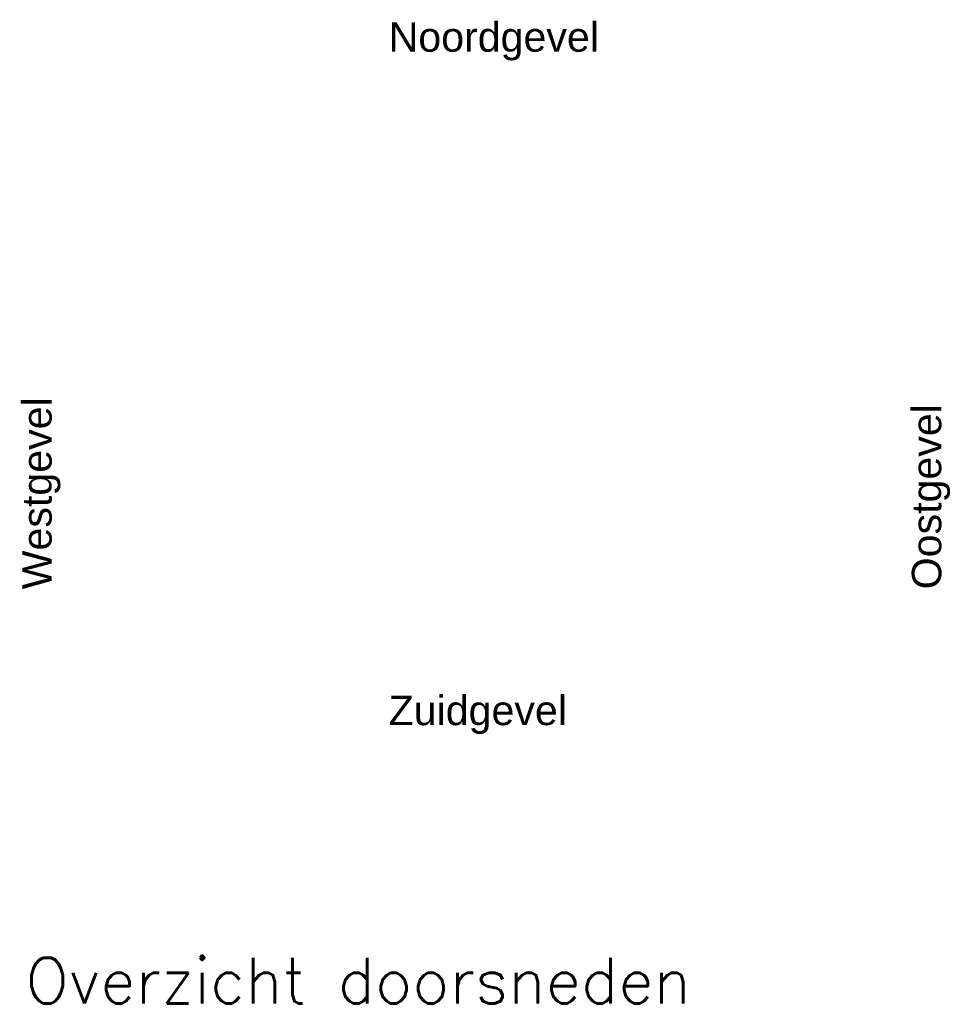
# Model space of a CAD drawing. Extents: x -541908 to 43837, y -41121 to 66863.
# Tile 41 of 41: x 19536 to 33777, y -37730 to -22684. Entities that reach past the tile are written whole.
import ezdxf

# ---------------------------------------------------------------- set-up
doc = ezdxf.new("R2010")
doc.units = 0
doc.header["$LTSCALE"] = 10
doc.header["$MEASUREMENT"] = 0
doc.layers.get('0').update_dxf_attribs({"linetype": 'CONTINUOUS'})
for name, color, linetype in [('_MATERIAAL_GEVELS', 3, 'CONTINUOUS'), ('A--L31--', 2, 'CONTINUOUS'), ('A--T01A-70_TEKST', 5, 'CONTINUOUS')]:
    doc.layers.add(name, color=color, linetype=linetype)
doc.styles.add('HIEMSTRA', font='romans.shx')
doc.styles.add('PRES35', font='ARIALBD0.TTF', dxfattribs={"height": 3.5})
doc.styles.add('TheSans', font='TSaCorBd.ttf', dxfattribs={"width": 0.9, "height": 5})

# ---------------------------------------------------------------- blocks, each defined once
blk = doc.blocks.new('9403UPLGR', base_point=(21303, -25489))
at = {"layer": 'A--L31--', "linetype": 'Continuous', "style": 'TheSans'}
blk.add_text('Xref 9403UPLGR', height=5, dxfattribs=at).set_placement((21303, -25489))

msp = doc.modelspace()

# ---------------------------------------------------------------- block references
at = {"xscale": 0.1499999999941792, "yscale": 0.1500000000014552, "zscale": 0.1500000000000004}
msp.add_blockref('9403UPLGR', (26577.6, -37563.7, 8.4), dxfattribs=at)

# ---------------------------------------------------------------- texts
at = {"layer": '_MATERIAAL_GEVELS', "style": 'PRES35'}
for s, p in [('Noordgevel', (25176, -23172.6, 8.4)), ('Zuidgevel', (25176, -33463.6, 8.4))]:
    msp.add_text(s, height=450, dxfattribs=at).set_placement(p)
for s, p in [('Westgevel', (20024.7, -31388.7, 8.4)), ('Oostgevel', (33623.7, -31388.7, 8.4))]:
    msp.add_text(s, height=450, rotation=90, dxfattribs=at).set_placement(p)
at = {"layer": 'A--T01A-70_TEKST', "style": 'HIEMSTRA'}
msp.add_text('Overzicht doorsneden', height=700, dxfattribs=at).set_placement((19626.8, -37717.2, -10.7))

doc.saveas('drawing.dxf')
